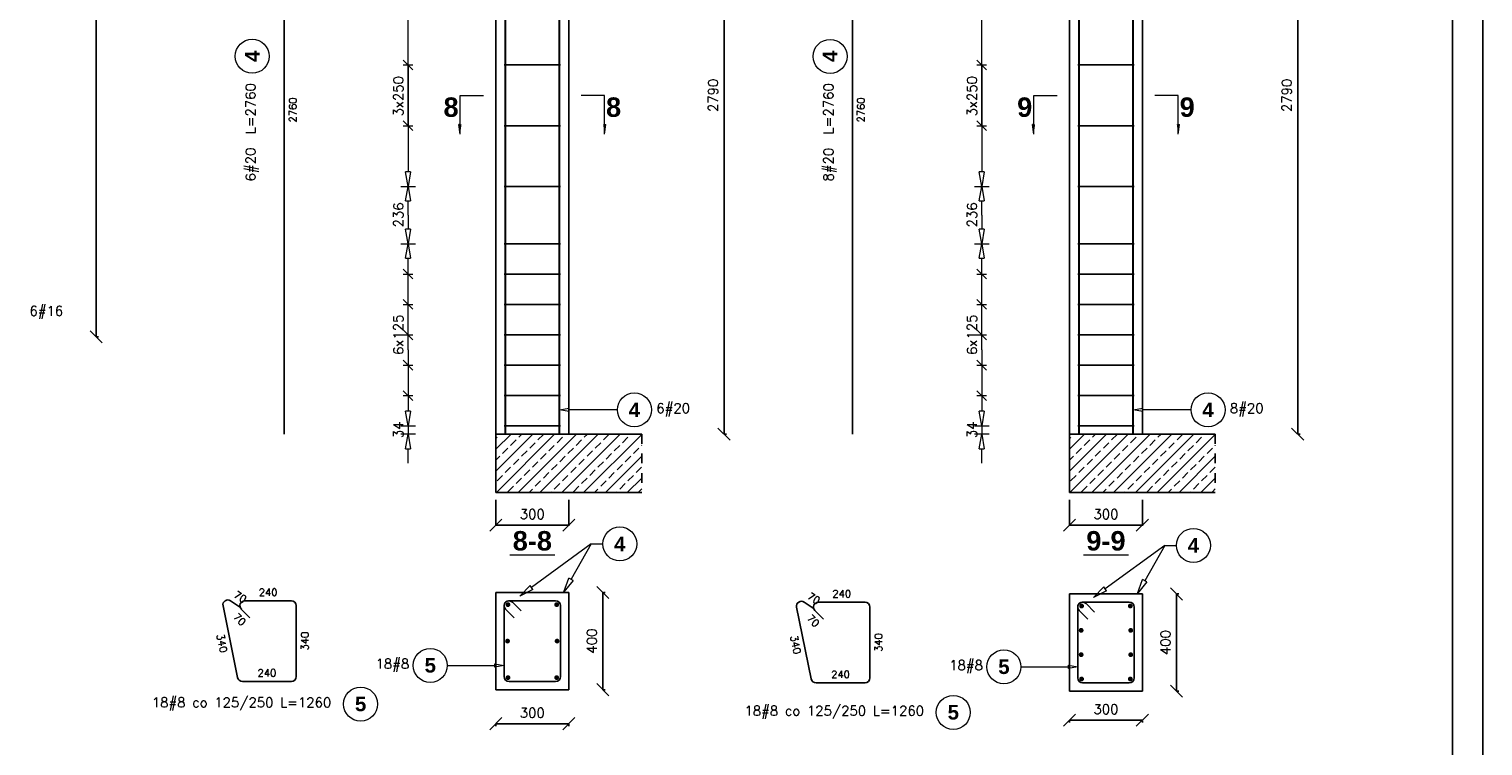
# Model space of a CAD drawing. Header units: millimetres. Extents: x -62590 to 46238, y 147773 to 522018.
# Tile 60 of 93: x 16280 to 22263, y 259871 to 262822. Entities that reach past the tile are written whole.
import ezdxf

# ---------------------------------------------------------------- set-up
doc = ezdxf.new("R2010")
doc.units = ezdxf.units.MM
doc.linetypes.add('DASHED', pattern=[2, 1, -1])
for name, color, linetype in [('!PB_Ramka', 7, 'Continuous'), ('AutoCAD_Structural_Detailing_deskowanie', 2, 'Continuous'), ('AutoCAD_Structural_Detailing_kształt pręta', 7, 'Continuous'), ('AutoCAD_Structural_Detailing_opis kształtu pręta', 7, 'Continuous'), ('AutoCAD_Structural_Detailing_opis rozkładu', 7, 'Continuous'), ('AutoCAD_Structural_Detailing_pręt wyrzucony', 7, 'Continuous'), ('AutoCAD_Structural_Detailing_pręty punktowe', 7, 'Continuous'), ('AutoCAD_Structural_Detailing_rozkład pręta', 7, 'Continuous'), ('AutoCAD_Structural_Detailing_symbole graficzne', 7, 'Continuous'), ('e-cad_cienkie', 1, 'Continuous')]:
    doc.layers.add(name, color=color, linetype=linetype)
doc.styles.add('style1', font='simplex.shx')
doc.styles.add('style3', font='arialbd.ttf')
doc.styles.add('style5', font='arialbd.ttf')
doc.dimstyles.new('RBCT DIM 20', dxfattribs={"dimtxt": 40, "dimasz": 50, "dimexe": 2.5, "dimexo": 150, "dimgap": 25, "dimtad": 1, "dimdec": 0, "dimzin": 1, "dimtxsty": 'style1', "dimblk": 'OBLIQUE', "dimcen": 50, "dimclrd": 8, "dimclre": 8, "dimclrt": 2, "dimadec": 0, "dimazin": 0, "dimtfac": 1, "dimtdec": 0, "dimtmove": 0, "dimatfit": 3, "dimfxl": 1, "dimarcsym": 0})

# ---------------------------------------------------------------- blocks, each defined once
blk = doc.blocks.new('_Oblique')
at = {"color": 0, "linetype": 'ByBlock', "lineweight": -2}
blk.add_line((-0.5, -0.5), (0.5, 0.5), dxfattribs=at)
blk = doc.blocks.new('*D51')
at = {"layer": 'AutoCAD_Structural_Detailing_deskowanie', "color": 8, "lineweight": -2}
for p, q in [((16555.6, 261555.3), (16555.6, 264345.3)), ((16565.6, 264345.3), (16558.1, 264345.3)), ((16565.6, 261555.3), (16558.1, 261555.3))]:
    blk.add_line(p, q, dxfattribs=at)
at = {"layer": 'Defpoints', "color": 0, "ltscale": 40}
for p in [(16415.6, 264345.3), (16555.6, 264345.3), (16415.6, 261555.3)]:
    blk.add_point(p, dxfattribs=at)
at = {"layer": 'AutoCAD_Structural_Detailing_deskowanie', "color": 8, "lineweight": -2, "ltscale": 40, "xscale": 50, "yscale": 50, "zscale": 50}
for p, rotation in [((16555.6, 264345.3), 90), ((16555.6, 261555.3), 270)]:
    blk.add_blockref('_Oblique', p, dxfattribs=dict(at, rotation=rotation))
at = {"layer": 'AutoCAD_Structural_Detailing_deskowanie', "color": 2, "ltscale": 40, "insert": (16510.6, 262950.3), "char_height": 40, "attachment_point": 5, "rotation": 90, "style": 'style1'}
blk.add_mtext('2790', dxfattribs=at)
blk = doc.blocks.new('*D57')
at = {"layer": 'AutoCAD_Structural_Detailing_deskowanie', "color": 8, "lineweight": -2}
for p, q in [((19139.9, 261154.4), (19139.9, 263944.4)), ((19149.9, 263944.4), (19142.4, 263944.4)), ((19149.9, 261154.4), (19142.4, 261154.4))]:
    blk.add_line(p, q, dxfattribs=at)
at = {"layer": 'Defpoints', "color": 0, "ltscale": 40}
for p in [(18999.9, 263944.4), (19139.9, 263944.4), (18999.9, 261154.4)]:
    blk.add_point(p, dxfattribs=at)
at = {"layer": 'AutoCAD_Structural_Detailing_deskowanie', "color": 8, "lineweight": -2, "ltscale": 40, "xscale": 50, "yscale": 50, "zscale": 50}
for p, rotation in [((19139.9, 263944.4), 90), ((19139.9, 261154.4), 270)]:
    blk.add_blockref('_Oblique', p, dxfattribs=dict(at, rotation=rotation))
at = {"layer": 'AutoCAD_Structural_Detailing_deskowanie', "color": 2, "ltscale": 40, "insert": (19094.9, 262549.4), "char_height": 40, "attachment_point": 5, "rotation": 90, "style": 'style1'}
blk.add_mtext('2790', dxfattribs=at)
blk = doc.blocks.new('*D58')
at = {"layer": 'AutoCAD_Structural_Detailing_deskowanie', "color": 8, "lineweight": -2}
for p, q in [((18640.8, 260102.2), (18640.8, 260502.2)), ((18650.8, 260502.2), (18643.3, 260502.2)), ((18650.8, 260102.2), (18643.3, 260102.2))]:
    blk.add_line(p, q, dxfattribs=at)
at = {"layer": 'Defpoints', "color": 0, "ltscale": 40}
for p in [(18500.8, 260502.2), (18640.8, 260502.2), (18500.8, 260102.2)]:
    blk.add_point(p, dxfattribs=at)
at = {"layer": 'AutoCAD_Structural_Detailing_deskowanie', "color": 8, "lineweight": -2, "ltscale": 40, "xscale": 50, "yscale": 50, "zscale": 50}
for p, rotation in [((18640.8, 260502.2), 90), ((18640.8, 260102.2), 270)]:
    blk.add_blockref('_Oblique', p, dxfattribs=dict(at, rotation=rotation))
at = {"layer": 'AutoCAD_Structural_Detailing_deskowanie', "color": 2, "ltscale": 40, "insert": (18595.8, 260302.2), "char_height": 40, "attachment_point": 5, "rotation": 90, "style": 'style1'}
blk.add_mtext('400', dxfattribs=at)
blk = doc.blocks.new('*D59')
at = {"layer": 'AutoCAD_Structural_Detailing_deskowanie', "color": 8, "lineweight": -2}
for p, q in [((18200.8, 259962.2), (18500.8, 259962.2)), ((18200.8, 259952.2), (18200.8, 259959.7)), ((18500.8, 259952.2), (18500.8, 259959.7))]:
    blk.add_line(p, q, dxfattribs=at)
at = {"layer": 'Defpoints', "color": 0, "ltscale": 40}
for p in [(18200.8, 260102.2), (18500.8, 260102.2), (18500.8, 259962.2)]:
    blk.add_point(p, dxfattribs=at)
at = {"layer": 'AutoCAD_Structural_Detailing_deskowanie', "color": 8, "lineweight": -2, "ltscale": 40, "xscale": 50, "yscale": 50, "zscale": 50, "rotation": 180}
blk.add_blockref('_Oblique', (18200.8, 259962.2), dxfattribs=at)
at = {"layer": 'AutoCAD_Structural_Detailing_deskowanie', "color": 8, "lineweight": -2, "ltscale": 40, "xscale": 50, "yscale": 50, "zscale": 50}
blk.add_blockref('_Oblique', (18500.8, 259962.2), dxfattribs=at)
at = {"layer": 'AutoCAD_Structural_Detailing_deskowanie', "color": 2, "ltscale": 40, "insert": (18350.8, 260007.2), "char_height": 40, "attachment_point": 5, "style": 'style1'}
blk.add_mtext('300', dxfattribs=at)
blk = doc.blocks.new('*D60')
at = {"layer": 'AutoCAD_Structural_Detailing_deskowanie', "color": 8, "lineweight": -2}
for p, q in [((21500.6, 261154.4), (21500.6, 263944.4)), ((21510.6, 263944.4), (21503.1, 263944.4)), ((21510.6, 261154.4), (21503.1, 261154.4))]:
    blk.add_line(p, q, dxfattribs=at)
at = {"layer": 'Defpoints', "color": 0, "ltscale": 40}
for p in [(21360.6, 263944.4), (21500.6, 263944.4), (21360.6, 261154.4)]:
    blk.add_point(p, dxfattribs=at)
at = {"layer": 'AutoCAD_Structural_Detailing_deskowanie', "color": 8, "lineweight": -2, "ltscale": 40, "xscale": 50, "yscale": 50, "zscale": 50}
for p, rotation in [((21500.6, 263944.4), 90), ((21500.6, 261154.4), 270)]:
    blk.add_blockref('_Oblique', p, dxfattribs=dict(at, rotation=rotation))
at = {"layer": 'AutoCAD_Structural_Detailing_deskowanie', "color": 2, "ltscale": 40, "insert": (21455.6, 262549.4), "char_height": 40, "attachment_point": 5, "rotation": 90, "style": 'style1'}
blk.add_mtext('2790', dxfattribs=at)
blk = doc.blocks.new('*D61')
at = {"layer": 'AutoCAD_Structural_Detailing_deskowanie', "color": 8, "lineweight": -2}
for p, q in [((21001.6, 260096.4), (21001.6, 260496.4)), ((21011.6, 260496.4), (21004.1, 260496.4)), ((21011.6, 260096.4), (21004.1, 260096.4))]:
    blk.add_line(p, q, dxfattribs=at)
at = {"layer": 'Defpoints', "color": 0, "ltscale": 40}
for p in [(20861.6, 260496.4), (21001.6, 260496.4), (20861.6, 260096.4)]:
    blk.add_point(p, dxfattribs=at)
at = {"layer": 'AutoCAD_Structural_Detailing_deskowanie', "color": 8, "lineweight": -2, "ltscale": 40, "xscale": 50, "yscale": 50, "zscale": 50}
for p, rotation in [((21001.6, 260496.4), 90), ((21001.6, 260096.4), 270)]:
    blk.add_blockref('_Oblique', p, dxfattribs=dict(at, rotation=rotation))
at = {"layer": 'AutoCAD_Structural_Detailing_deskowanie', "color": 2, "ltscale": 40, "insert": (20956.6, 260296.4), "char_height": 40, "attachment_point": 5, "rotation": 90, "style": 'style1'}
blk.add_mtext('400', dxfattribs=at)
blk = doc.blocks.new('*D62')
at = {"layer": 'AutoCAD_Structural_Detailing_deskowanie', "color": 8, "lineweight": -2}
for p, q in [((20561.6, 259976.6), (20861.6, 259976.6)), ((20561.6, 259966.6), (20561.6, 259974.1)), ((20861.6, 259966.6), (20861.6, 259974.1))]:
    blk.add_line(p, q, dxfattribs=at)
at = {"layer": 'Defpoints', "color": 0, "ltscale": 40}
for p in [(20561.6, 260116.6), (20861.6, 260116.6), (20861.6, 259976.6)]:
    blk.add_point(p, dxfattribs=at)
at = {"layer": 'AutoCAD_Structural_Detailing_deskowanie', "color": 8, "lineweight": -2, "ltscale": 40, "xscale": 50, "yscale": 50, "zscale": 50, "rotation": 180}
blk.add_blockref('_Oblique', (20561.6, 259976.6), dxfattribs=at)
at = {"layer": 'AutoCAD_Structural_Detailing_deskowanie', "color": 8, "lineweight": -2, "ltscale": 40, "xscale": 50, "yscale": 50, "zscale": 50}
blk.add_blockref('_Oblique', (20861.6, 259976.6), dxfattribs=at)
at = {"layer": 'AutoCAD_Structural_Detailing_deskowanie', "color": 2, "ltscale": 40, "insert": (20711.6, 260021.6), "char_height": 40, "attachment_point": 5, "style": 'style1'}
blk.add_mtext('300', dxfattribs=at)
blk = doc.blocks.new('*D162')
at = {"layer": 'AutoCAD_Structural_Detailing_deskowanie', "color": 8, "lineweight": -2}
for p, q in [((18200.8, 260884.4), (18200.8, 260777.5)), ((18500.8, 260884.4), (18500.8, 260777.5)), ((18200.8, 260780), (18500.8, 260780))]:
    blk.add_line(p, q, dxfattribs=at)
at = {"layer": 'Defpoints', "color": 0, "ltscale": 40}
for p in [(18200.8, 261034.4), (18500.8, 261034.4), (18500.8, 260780)]:
    blk.add_point(p, dxfattribs=at)
at = {"layer": 'AutoCAD_Structural_Detailing_deskowanie', "color": 8, "lineweight": -2, "ltscale": 40, "xscale": 50, "yscale": 50, "zscale": 50, "rotation": 180}
blk.add_blockref('_Oblique', (18200.8, 260780), dxfattribs=at)
at = {"layer": 'AutoCAD_Structural_Detailing_deskowanie', "color": 8, "lineweight": -2, "ltscale": 40, "xscale": 50, "yscale": 50, "zscale": 50}
blk.add_blockref('_Oblique', (18500.8, 260780), dxfattribs=at)
at = {"layer": 'AutoCAD_Structural_Detailing_deskowanie', "color": 2, "ltscale": 40, "insert": (18350.8, 260825), "char_height": 40, "attachment_point": 5, "style": 'style1'}
blk.add_mtext('300', dxfattribs=at)
blk = doc.blocks.new('*D163')
at = {"layer": 'AutoCAD_Structural_Detailing_deskowanie', "color": 8, "lineweight": -2}
for p, q in [((20561.6, 260884.4), (20561.6, 260777.5)), ((20861.6, 260884.4), (20861.6, 260777.5)), ((20561.6, 260780), (20861.6, 260780))]:
    blk.add_line(p, q, dxfattribs=at)
at = {"layer": 'Defpoints', "color": 0, "ltscale": 40}
for p in [(20561.6, 261034.4), (20861.6, 261034.4), (20861.6, 260780)]:
    blk.add_point(p, dxfattribs=at)
at = {"layer": 'AutoCAD_Structural_Detailing_deskowanie', "color": 8, "lineweight": -2, "ltscale": 40, "xscale": 50, "yscale": 50, "zscale": 50, "rotation": 180}
blk.add_blockref('_Oblique', (20561.6, 260780), dxfattribs=at)
at = {"layer": 'AutoCAD_Structural_Detailing_deskowanie', "color": 8, "lineweight": -2, "ltscale": 40, "xscale": 50, "yscale": 50, "zscale": 50}
blk.add_blockref('_Oblique', (20861.6, 260780), dxfattribs=at)
at = {"layer": 'AutoCAD_Structural_Detailing_deskowanie', "color": 2, "ltscale": 40, "insert": (20711.6, 260825), "char_height": 40, "attachment_point": 5, "style": 'style1'}
blk.add_mtext('300', dxfattribs=at)
blk = doc.blocks.new('*U28')
at = {"color": 8}
blk.add_lwpolyline([(0, 0), (0, 297), (25, 297), (25, 594), (841, 594), (841, 0)], close=True, dxfattribs=at)
at = {"color": 3}
blk.add_lwpolyline([(30, 5), (836, 5), (836, 589), (30, 589)], close=True, dxfattribs=at)

msp = doc.modelspace()

# ---------------------------------------------------------------- hatches: boundary and pattern name
at = {"layer": 'AutoCAD_Structural_Detailing_pręty punktowe'}
h = msp.add_hatch(color=1, dxfattribs=at)
edge = h.paths.add_edge_path(flags=0)
edge.add_arc((18250.6, 260452.4), 10, 0, 360, ccw=False)
h = msp.add_hatch(color=1, dxfattribs=at)
edge = h.paths.add_edge_path(flags=0)
edge.add_arc((18451, 260452.4), 10, 0, 360, ccw=False)
h = msp.add_hatch(color=1, dxfattribs=at)
edge = h.paths.add_edge_path(flags=0)
edge.add_arc((20611.3, 260446.6), 10, 0, 360, ccw=False)
h = msp.add_hatch(color=1, dxfattribs=at)
edge = h.paths.add_edge_path(flags=0)
edge.add_arc((20811.8, 260446.6), 10, 0, 360, ccw=False)
h = msp.add_hatch(color=1, dxfattribs=at)
edge = h.paths.add_edge_path(flags=0)
edge.add_arc((20609.6, 260346.5), 10, 0, 360, ccw=False)
h = msp.add_hatch(color=1, dxfattribs=at)
edge = h.paths.add_edge_path(flags=0)
edge.add_arc((20813.6, 260346.5), 10, 0, 360, ccw=False)
h = msp.add_hatch(color=1, dxfattribs=at)
edge = h.paths.add_edge_path(flags=0)
edge.add_arc((18248.8, 260302.2), 10, 0, 360, ccw=False)
h = msp.add_hatch(color=1, dxfattribs=at)
edge = h.paths.add_edge_path(flags=0)
edge.add_arc((18452.8, 260302.2), 10, 0, 360, ccw=False)
h = msp.add_hatch(color=1, dxfattribs=at)
edge = h.paths.add_edge_path(flags=0)
edge.add_arc((20609.6, 260246.3), 10, 0, 360, ccw=False)
h = msp.add_hatch(color=1, dxfattribs=at)
edge = h.paths.add_edge_path(flags=0)
edge.add_arc((20813.6, 260246.3), 10, 0, 360, ccw=False)
h = msp.add_hatch(color=1, dxfattribs=at)
edge = h.paths.add_edge_path(flags=0)
edge.add_arc((18250.6, 260151.9), 10, 0, 360, ccw=False)
h = msp.add_hatch(color=1, dxfattribs=at)
edge = h.paths.add_edge_path(flags=0)
edge.add_arc((18451, 260151.9), 10, 0, 360, ccw=False)
h = msp.add_hatch(color=1, dxfattribs=at)
edge = h.paths.add_edge_path(flags=0)
edge.add_arc((20611.3, 260146.2), 10, 0, 360, ccw=False)
h = msp.add_hatch(color=1, dxfattribs=at)
edge = h.paths.add_edge_path(flags=0)
edge.add_arc((20811.8, 260146.2), 10, 0, 360, ccw=False)
at = {"layer": 'AutoCAD_Structural_Detailing_symbole graficzne', "linetype": 'Continuous', "lineweight": 0}
for points in [[(18053.7, 262389.4), (18053.7, 262429.4), (18059.4, 262429.4)], [(18647.9, 262389.4), (18647.9, 262429.4), (18642.2, 262429.4)], [(20414.4, 262389.4), (20414.4, 262429.4), (20420.1, 262429.4)], [(21008.7, 262389.4), (21008.7, 262429.4), (21003, 262429.4)]]:
    msp.add_hatch(color=7, dxfattribs=at).paths.add_polyline_path(points, flags=0)
at = {"layer": 'e-cad_cienkie', "linetype": 'ByBlock', "ltscale": 40}
h = msp.add_hatch(dxfattribs=at)
h.set_pattern_fill('ANSI33', color=8, scale=10)
h.set_pattern_definition([(45, (21337.34, 10536.42), (-44.90128, 44.90128), []), (45, (21382.24, 10536.42), (-44.90128, 44.90128), [31.75, -15.875])])
h.paths.add_polyline_path([(18800.8, 261154.4), (18200.8, 261154.4), (18200.8, 260914.4), (18800.8, 260914.4)])
h = msp.add_hatch(dxfattribs=at)
h.set_pattern_fill('ANSI33', color=8, scale=10)
h.set_pattern_definition([(45, (23698.124, 10536.42), (-44.90128, 44.90128), []), (45, (23743.025, 10536.42), (-44.90128, 44.90128), [31.75, -15.875])])
h.paths.add_polyline_path([(21161.6, 261154.4), (20561.6, 261154.4), (20561.6, 260914.4), (21161.6, 260914.4)])

# ---------------------------------------------------------------- linework, layer by layer
at = {"layer": 'AutoCAD_Structural_Detailing_deskowanie', "color": 2, "linetype": 'Continuous'}
for p, q in [((18200.8, 264244.4), (18200.8, 261154.4)), ((18500.8, 261154.4), (18500.8, 264244.4)), ((20561.6, 264244.4), (20561.6, 261154.4)), ((20861.6, 261154.4), (20861.6, 264244.4)), ((18200.8, 261154.4), (18500.8, 261154.4)), ((20561.6, 261154.4), (20861.6, 261154.4)), ((18500.8, 260502.2), (18200.8, 260502.2)), ((18200.8, 260502.2), (18200.8, 260102.2)), ((18500.8, 260502.2), (18200.8, 260502.2)), ((18200.8, 260502.2), (18200.8, 260102.2)), ((18500.8, 260102.2), (18500.8, 260502.2)), ((18500.8, 260102.2), (18500.8, 260502.2)), ((20861.6, 260496.4), (20561.6, 260496.4)), ((20561.6, 260496.4), (20561.6, 260096.4)), ((20861.6, 260496.4), (20561.6, 260496.4)), ((20561.6, 260496.4), (20561.6, 260096.4)), ((20861.6, 260096.4), (20861.6, 260496.4)), ((18200.8, 260102.2), (18500.8, 260102.2)), ((18200.8, 260102.2), (18500.8, 260102.2)), ((20561.6, 260096.4), (20861.6, 260096.4))]:
    msp.add_line(p, q, dxfattribs=at)
at = {"layer": 'AutoCAD_Structural_Detailing_deskowanie', "color": 0, "lineweight": 0}
for p, q in [((18258.5, 260657.5), (18443.1, 260657.5)), ((20618.8, 260657.5), (20804.3, 260657.5))]:
    msp.add_line(p, q, dxfattribs=at)
at = {"layer": 'AutoCAD_Structural_Detailing_deskowanie', "color": 0, "linetype": 'Continuous'}
for p, q in [((20861.6, 260096.4), (20861.6, 260496.4)), ((20561.6, 260096.4), (20861.6, 260096.4))]:
    msp.add_line(p, q, dxfattribs=at)
at = {"layer": 'AutoCAD_Structural_Detailing_kształt pręta', "color": 3}
for p, q in [((18238.8, 261154.4), (18238.8, 263914.4)), ((18240.6, 261154.4), (18240.6, 263914.4)), ((18461, 261154.4), (18461, 263914.4)), ((18462.8, 261154.4), (18462.8, 263914.4)), ((20599.6, 261154.4), (20599.6, 263914.4)), ((20599.6, 261154.4), (20599.6, 263914.4)), ((20601.3, 261154.4), (20601.3, 263914.4)), ((20821.8, 261154.4), (20821.8, 263914.4)), ((20823.6, 261154.4), (20823.6, 263914.4)), ((20823.6, 261154.4), (20823.6, 263914.4)), ((18238.8, 261154.4), (18258.8, 261154.4)), ((18240.6, 261154.4), (18260.6, 261154.4)), ((18441, 261154.4), (18461, 261154.4)), ((18442.8, 261154.4), (18462.8, 261154.4)), ((18254.8, 260468.2), (18446.8, 260468.2)), ((18268.9, 260462.3), (18304.3, 260427)), ((20615.6, 260462.4), (20807.6, 260462.4)), ((20629.7, 260456.5), (20665.1, 260421.2)), ((18234.8, 260156.2), (18234.8, 260448.2)), ((18276, 260398.7), (18240.7, 260434)), ((18466.8, 260448.2), (18466.8, 260156.2)), ((20595.6, 260150.4), (20595.6, 260442.4)), ((20636.8, 260392.9), (20601.4, 260428.3)), ((20827.6, 260442.4), (20827.6, 260150.4)), ((18446.8, 260136.2), (18254.8, 260136.2)), ((20807.6, 260130.4), (20615.6, 260130.4))]:
    msp.add_line(p, q, dxfattribs=at)
for centre, start, end in [((18254.8, 260448.2), 90, 225), ((18254.8, 260448.2), 45, 180), ((18446.8, 260448.2), 0, 90), ((20615.6, 260442.4), 90, 225), ((20615.6, 260442.4), 45, 180), ((20807.6, 260442.4), 0, 90), ((18254.8, 260156.2), 180, 270), ((18446.8, 260156.2), 270, 0), ((20615.6, 260150.4), 180, 270), ((20807.6, 260150.4), 270, 0)]:
    msp.add_arc(centre, 20, start, end, dxfattribs=at)
at = {"layer": 'AutoCAD_Structural_Detailing_opis kształtu pręta', "color": 8, "lineweight": 0}
for p, q in [((18462.8, 261254.4), (18502.8, 261261)), ((18502.8, 261247.7), (18462.8, 261254.4)), ((18502.8, 261247.7), (18502.8, 261261)), ((18700.8, 261254.4), (18502.8, 261254.4)), ((20823.6, 261254.4), (20863.6, 261261)), ((20863.6, 261247.7), (20823.6, 261254.4)), ((20863.6, 261247.7), (20863.6, 261261)), ((21061.6, 261254.4), (20863.6, 261254.4)), ((18000.8, 260202.2), (18194.8, 260202.2)), ((18194.8, 260208.9), (18234.8, 260202.2)), ((18194.8, 260208.9), (18194.8, 260195.5)), ((18234.8, 260202.2), (18194.8, 260195.5)), ((20361.6, 260196.4), (20555.6, 260196.4)), ((20555.6, 260203.1), (20595.6, 260196.4)), ((20555.6, 260203.1), (20555.6, 260189.7)), ((20595.6, 260196.4), (20555.6, 260189.7))]:
    msp.add_line(p, q, dxfattribs=at)
for centre in [(18770.8, 261254.4), (21131.6, 261254.4), (17930.8, 260202.2), (20291.6, 260196.4)]:
    msp.add_circle(centre, 70, dxfattribs=at)
at = {"layer": 'AutoCAD_Structural_Detailing_opis rozkładu', "color": 8, "lineweight": 0}
for p, q in [((17839.5, 262674.4), (17839.5, 262864.4)), ((20200.3, 262674.4), (20200.3, 262864.4)), ((17859.5, 262654.4), (17819.5, 262694.4)), ((17819.5, 262674.4), (17859.5, 262674.4)), ((17839.5, 262424.4), (17839.5, 262674.4)), ((17839.5, 262674.4), (17839.5, 262424.4)), ((20220.3, 262654.4), (20180.3, 262694.4)), ((20180.3, 262674.4), (20220.3, 262674.4)), ((20200.3, 262424.4), (20200.3, 262674.4)), ((20200.3, 262674.4), (20200.3, 262424.4)), ((17819.5, 262444.4), (17859.5, 262404.4)), ((20180.3, 262444.4), (20220.3, 262404.4)), ((17819.5, 262424.4), (17859.5, 262424.4)), ((17839.5, 262424.4), (17839.5, 262234.4)), ((20180.3, 262424.4), (20220.3, 262424.4)), ((20200.3, 262424.4), (20200.3, 262234.4)), ((17839.5, 262174.4), (17829.5, 262234.4)), ((17849.5, 262234.4), (17829.5, 262234.4)), ((17849.5, 262234.4), (17839.5, 262174.4)), ((20200.3, 262174.4), (20190.3, 262234.4)), ((20210.3, 262234.4), (20190.3, 262234.4)), ((20210.3, 262234.4), (20200.3, 262174.4)), ((17809.5, 262174.4), (17869.5, 262174.4)), ((17809.5, 262174.4), (17869.5, 262174.4)), ((17829.5, 262114.4), (17839.5, 262174.4)), ((17839.5, 262174.4), (17849.5, 262114.4)), ((20170.3, 262174.4), (20230.3, 262174.4)), ((20170.3, 262174.4), (20230.3, 262174.4)), ((20190.3, 262114.4), (20200.3, 262174.4)), ((20200.3, 262174.4), (20210.3, 262114.4)), ((17829.5, 262114.4), (17849.5, 262114.4)), ((17839.5, 262056.4), (17839.5, 262114.4)), ((20190.3, 262114.4), (20210.3, 262114.4)), ((20200.3, 262056.4), (20200.3, 262114.4)), ((17839.5, 262056.4), (17839.5, 261998.4)), ((20200.3, 262056.4), (20200.3, 261998.4)), ((17839.5, 261938.4), (17829.5, 261998.4)), ((17849.5, 261998.4), (17829.5, 261998.4)), ((17849.5, 261998.4), (17839.5, 261938.4)), ((20200.3, 261938.4), (20190.3, 261998.4)), ((20210.3, 261998.4), (20190.3, 261998.4)), ((20210.3, 261998.4), (20200.3, 261938.4)), ((17809.5, 261938.4), (17869.5, 261938.4)), ((17809.5, 261938.4), (17869.5, 261938.4)), ((17829.5, 261878.4), (17839.5, 261938.4)), ((17839.5, 261938.4), (17849.5, 261878.4)), ((20170.3, 261938.4), (20230.3, 261938.4)), ((20170.3, 261938.4), (20230.3, 261938.4)), ((20190.3, 261878.4), (20200.3, 261938.4)), ((20200.3, 261938.4), (20210.3, 261878.4)), ((17859.5, 261793.4), (17819.5, 261833.4)), ((17829.5, 261878.4), (17849.5, 261878.4)), ((17839.5, 261813.4), (17839.5, 261878.4)), ((20220.3, 261793.4), (20180.3, 261833.4)), ((20190.3, 261878.4), (20210.3, 261878.4)), ((20200.3, 261813.4), (20200.3, 261878.4)), ((17819.5, 261813.4), (17859.5, 261813.4)), ((17839.5, 261688.4), (17839.5, 261813.4)), ((20180.3, 261813.4), (20220.3, 261813.4)), ((20200.3, 261688.4), (20200.3, 261813.4)), ((17859.5, 261668.4), (17819.5, 261708.4)), ((17819.5, 261688.4), (17859.5, 261688.4)), ((17839.5, 261563.4), (17839.5, 261688.4)), ((20220.3, 261668.4), (20180.3, 261708.4)), ((20180.3, 261688.4), (20220.3, 261688.4)), ((20200.3, 261563.4), (20200.3, 261688.4)), ((17859.5, 261543.4), (17819.5, 261583.4)), ((17819.5, 261563.4), (17859.5, 261563.4)), ((17839.5, 261500.9), (17839.5, 261563.4)), ((20220.3, 261543.4), (20180.3, 261583.4)), ((20180.3, 261563.4), (20220.3, 261563.4)), ((20200.3, 261500.9), (20200.3, 261563.4)), ((17839.5, 261500.9), (17839.5, 261438.4)), ((20200.3, 261500.9), (20200.3, 261438.4)), ((17819.5, 261458.4), (17859.5, 261418.4)), ((17819.5, 261438.4), (17859.5, 261438.4)), ((17839.5, 261438.4), (17839.5, 261313.4)), ((20180.3, 261458.4), (20220.3, 261418.4)), ((20180.3, 261438.4), (20220.3, 261438.4)), ((20200.3, 261438.4), (20200.3, 261313.4)), ((17819.5, 261333.4), (17859.5, 261293.4)), ((17819.5, 261313.4), (17859.5, 261313.4)), ((17839.5, 261313.4), (17839.5, 261248.4)), ((20180.3, 261333.4), (20220.3, 261293.4)), ((20180.3, 261313.4), (20220.3, 261313.4)), ((20200.3, 261313.4), (20200.3, 261248.4)), ((17839.5, 261188.4), (17829.5, 261248.4)), ((17849.5, 261248.4), (17829.5, 261248.4)), ((17849.5, 261248.4), (17839.5, 261188.4)), ((20200.3, 261188.4), (20190.3, 261248.4)), ((20210.3, 261248.4), (20190.3, 261248.4)), ((20210.3, 261248.4), (20200.3, 261188.4)), ((17809.5, 261188.4), (17869.5, 261188.4)), ((17839.5, 261188.4), (17839.5, 261154.4)), ((20170.3, 261188.4), (20230.3, 261188.4)), ((20200.3, 261188.4), (20200.3, 261154.4)), ((17869.5, 261154.4), (17809.5, 261154.4)), ((17829.5, 261094.4), (17839.5, 261154.4)), ((17839.5, 261154.4), (17849.5, 261094.4)), ((20230.3, 261154.4), (20170.3, 261154.4)), ((20190.3, 261094.4), (20200.3, 261154.4)), ((20200.3, 261154.4), (20210.3, 261094.4)), ((17829.5, 261094.4), (17849.5, 261094.4)), ((17839.5, 261034.4), (17839.5, 261094.4)), ((20190.3, 261094.4), (20210.3, 261094.4)), ((20200.3, 261034.4), (20200.3, 261094.4)), ((18592.8, 260702.2), (18347.5, 260523.2)), ((18592.8, 260702.2), (18510.3, 260556.8)), ((18592.8, 260702.2), (18640.8, 260702.2)), ((20953.6, 260696.4), (20708.3, 260517.4)), ((20953.6, 260696.4), (20871.1, 260551)), ((20953.6, 260696.4), (21001.6, 260696.4)), ((18299, 260487.8), (18341.6, 260531.3)), ((18353.4, 260515.1), (18341.6, 260531.3)), ((18480.7, 260504.6), (18501.6, 260561.7)), ((18519, 260551.9), (18480.7, 260504.6)), ((18519, 260551.9), (18501.6, 260561.7)), ((20659.8, 260482), (20702.4, 260525.5)), ((20714.2, 260509.3), (20702.4, 260525.5)), ((20841.4, 260498.8), (20862.4, 260555.9)), ((20879.8, 260546.1), (20841.4, 260498.8)), ((20879.8, 260546.1), (20862.4, 260555.9)), ((18353.4, 260515.1), (18299, 260487.8)), ((20714.2, 260509.3), (20659.8, 260482))]:
    msp.add_line(p, q, dxfattribs=at)
for centre in [(18710.8, 260702.2), (21071.6, 260696.4)]:
    msp.add_circle(centre, 70, dxfattribs=at)
at = {"layer": 'AutoCAD_Structural_Detailing_pręt wyrzucony', "color": 3}
for p, q in [((17329.8, 261154.4, 93.7), (17329.8, 263824.4, 93.7)), ((19668.2, 261154.4, -75.6), (19668.2, 263824.4, -75.6)), ((17108.6, 260468.7), (17150.3, 260441.1)), ((17167.4, 260468.2), (17359.4, 260468.2)), ((19469.4, 260462.9), (19511.1, 260435.3)), ((19528.2, 260462.4), (19720.2, 260462.4)), ((17137.9, 260152.2), (17078, 260448)), ((17188.6, 260398.7), (17153.2, 260434)), ((17379.4, 260448.2), (17379.4, 260156.2)), ((19498.7, 260146.4), (19438.7, 260442.3)), ((19549.4, 260392.9), (19514, 260428.3)), ((19740.2, 260442.4), (19740.2, 260150.4)), ((17359.4, 260136.2), (17157.5, 260136.2)), ((19720.2, 260130.4), (19518.3, 260130.4))]:
    msp.add_line(p, q, dxfattribs=at)
at = {"layer": 'AutoCAD_Structural_Detailing_pręt wyrzucony', "color": 8, "lineweight": 0}
for centre in [(17198, 262710.3), (19576.3, 262709.9, -119.2), (17644.1, 260043), (20083.4, 260008.8)]:
    msp.add_circle(centre, 70, dxfattribs=at)
at = {"layer": 'AutoCAD_Structural_Detailing_pręt wyrzucony', "color": 3}
for centre, start, end in [((17097.6, 260452), 56.45916, 191.45916), ((17167.4, 260448.2), 90, 225), ((17359.4, 260448.2), 0, 90), ((19458.3, 260446.2), 56.45916, 191.45916), ((19528.2, 260442.4), 90, 225), ((19720.2, 260442.4), 0, 90), ((17157.5, 260156.2), 191.45916, 270), ((17359.4, 260156.2), 270, 0), ((19518.3, 260150.4), 191.45916, 270), ((19720.2, 260150.4), 270, 0)]:
    msp.add_arc(centre, 20, start, end, dxfattribs=at)
at = {"layer": 'AutoCAD_Structural_Detailing_rozkład pręta', "color": 3, "linetype": 'ByBlock', "lineweight": 25}
for p, q in [((18254.8, 262674.4), (18234.8, 262674.4)), ((18254.8, 262674.4), (18234.8, 262674.4)), ((18268.9, 262674.4), (18234.8, 262674.4)), ((18276, 262674.4), (18240.7, 262674.4)), ((18254.8, 262674.4), (18446.8, 262674.4)), ((18446.8, 262674.4), (18254.8, 262674.4)), ((18268.9, 262674.4), (18304.3, 262674.4)), ((18466.8, 262674.4), (18446.8, 262674.4)), ((18466.8, 262674.4), (18446.8, 262674.4)), ((20615.6, 262674.4), (20595.6, 262674.4)), ((20615.6, 262674.4), (20595.6, 262674.4)), ((20629.7, 262674.4), (20595.6, 262674.4)), ((20636.8, 262674.4), (20601.4, 262674.4)), ((20615.6, 262674.4), (20807.6, 262674.4)), ((20807.6, 262674.4), (20615.6, 262674.4)), ((20629.7, 262674.4), (20665.1, 262674.4)), ((20827.6, 262674.4), (20807.6, 262674.4)), ((20827.6, 262674.4), (20807.6, 262674.4)), ((18254.8, 262424.4), (18234.8, 262424.4)), ((18254.8, 262424.4), (18234.8, 262424.4)), ((18268.9, 262424.4), (18234.8, 262424.4)), ((18276, 262424.4), (18240.7, 262424.4)), ((18254.8, 262424.4), (18446.8, 262424.4)), ((18446.8, 262424.4), (18254.8, 262424.4)), ((18268.9, 262424.4), (18304.3, 262424.4)), ((18466.8, 262424.4), (18446.8, 262424.4)), ((18466.8, 262424.4), (18446.8, 262424.4)), ((20615.6, 262424.4), (20595.6, 262424.4)), ((20615.6, 262424.4), (20595.6, 262424.4)), ((20629.7, 262424.4), (20595.6, 262424.4)), ((20636.8, 262424.4), (20601.4, 262424.4)), ((20615.6, 262424.4), (20807.6, 262424.4)), ((20807.6, 262424.4), (20615.6, 262424.4)), ((20629.7, 262424.4), (20665.1, 262424.4)), ((20827.6, 262424.4), (20807.6, 262424.4)), ((20827.6, 262424.4), (20807.6, 262424.4)), ((18254.8, 262174.4), (18234.8, 262174.4)), ((18254.8, 262174.4), (18234.8, 262174.4)), ((18268.9, 262174.4), (18234.8, 262174.4)), ((18276, 262174.4), (18240.7, 262174.4)), ((18254.8, 262174.4), (18446.8, 262174.4)), ((18446.8, 262174.4), (18254.8, 262174.4)), ((18268.9, 262174.4), (18304.3, 262174.4)), ((18466.8, 262174.4), (18446.8, 262174.4)), ((18466.8, 262174.4), (18446.8, 262174.4)), ((20615.6, 262174.4), (20595.6, 262174.4)), ((20615.6, 262174.4), (20595.6, 262174.4)), ((20629.7, 262174.4), (20595.6, 262174.4)), ((20636.8, 262174.4), (20601.4, 262174.4)), ((20615.6, 262174.4), (20807.6, 262174.4)), ((20807.6, 262174.4), (20615.6, 262174.4)), ((20629.7, 262174.4), (20665.1, 262174.4)), ((20827.6, 262174.4), (20807.6, 262174.4)), ((20827.6, 262174.4), (20807.6, 262174.4)), ((18254.8, 261938.4), (18234.8, 261938.4)), ((18254.8, 261938.4), (18234.8, 261938.4)), ((18268.9, 261938.4), (18234.8, 261938.4)), ((18276, 261938.4), (18240.7, 261938.4)), ((18254.8, 261938.4), (18446.8, 261938.4)), ((18446.8, 261938.4), (18254.8, 261938.4)), ((18268.9, 261938.4), (18304.3, 261938.4)), ((18466.8, 261938.4), (18446.8, 261938.4)), ((18466.8, 261938.4), (18446.8, 261938.4)), ((20615.6, 261938.4), (20595.6, 261938.4)), ((20615.6, 261938.4), (20595.6, 261938.4)), ((20629.7, 261938.4), (20595.6, 261938.4)), ((20636.8, 261938.4), (20601.4, 261938.4)), ((20615.6, 261938.4), (20807.6, 261938.4)), ((20807.6, 261938.4), (20615.6, 261938.4)), ((20629.7, 261938.4), (20665.1, 261938.4)), ((20827.6, 261938.4), (20807.6, 261938.4)), ((20827.6, 261938.4), (20807.6, 261938.4)), ((18254.8, 261813.4), (18234.8, 261813.4)), ((18254.8, 261813.4), (18234.8, 261813.4)), ((18268.9, 261813.4), (18234.8, 261813.4)), ((18276, 261813.4), (18240.7, 261813.4)), ((18254.8, 261813.4), (18446.8, 261813.4)), ((18446.8, 261813.4), (18254.8, 261813.4)), ((18268.9, 261813.4), (18304.3, 261813.4)), ((18466.8, 261813.4), (18446.8, 261813.4)), ((18466.8, 261813.4), (18446.8, 261813.4)), ((20615.6, 261813.4), (20595.6, 261813.4)), ((20615.6, 261813.4), (20595.6, 261813.4)), ((20629.7, 261813.4), (20595.6, 261813.4)), ((20636.8, 261813.4), (20601.4, 261813.4)), ((20615.6, 261813.4), (20807.6, 261813.4)), ((20807.6, 261813.4), (20615.6, 261813.4)), ((20629.7, 261813.4), (20665.1, 261813.4)), ((20827.6, 261813.4), (20807.6, 261813.4)), ((20827.6, 261813.4), (20807.6, 261813.4)), ((18254.8, 261688.4), (18234.8, 261688.4)), ((18254.8, 261688.4), (18234.8, 261688.4)), ((18268.9, 261688.4), (18234.8, 261688.4)), ((18276, 261688.4), (18240.7, 261688.4)), ((18254.8, 261688.4), (18446.8, 261688.4)), ((18446.8, 261688.4), (18254.8, 261688.4)), ((18268.9, 261688.4), (18304.3, 261688.4)), ((18466.8, 261688.4), (18446.8, 261688.4)), ((18466.8, 261688.4), (18446.8, 261688.4)), ((20615.6, 261688.4), (20595.6, 261688.4)), ((20615.6, 261688.4), (20595.6, 261688.4)), ((20629.7, 261688.4), (20595.6, 261688.4)), ((20636.8, 261688.4), (20601.4, 261688.4)), ((20615.6, 261688.4), (20807.6, 261688.4)), ((20807.6, 261688.4), (20615.6, 261688.4)), ((20629.7, 261688.4), (20665.1, 261688.4)), ((20827.6, 261688.4), (20807.6, 261688.4)), ((20827.6, 261688.4), (20807.6, 261688.4)), ((18254.8, 261563.4), (18234.8, 261563.4)), ((18254.8, 261563.4), (18234.8, 261563.4)), ((18268.9, 261563.4), (18234.8, 261563.4)), ((18276, 261563.4), (18240.7, 261563.4)), ((18254.8, 261563.4), (18446.8, 261563.4)), ((18446.8, 261563.4), (18254.8, 261563.4)), ((18268.9, 261563.4), (18304.3, 261563.4)), ((18466.8, 261563.4), (18446.8, 261563.4)), ((18466.8, 261563.4), (18446.8, 261563.4)), ((20615.6, 261563.4), (20595.6, 261563.4)), ((20615.6, 261563.4), (20595.6, 261563.4)), ((20629.7, 261563.4), (20595.6, 261563.4)), ((20636.8, 261563.4), (20601.4, 261563.4)), ((20615.6, 261563.4), (20807.6, 261563.4)), ((20807.6, 261563.4), (20615.6, 261563.4)), ((20629.7, 261563.4), (20665.1, 261563.4)), ((20827.6, 261563.4), (20807.6, 261563.4)), ((20827.6, 261563.4), (20807.6, 261563.4)), ((18254.8, 261438.4), (18234.8, 261438.4)), ((18254.8, 261438.4), (18234.8, 261438.4)), ((18268.9, 261438.4), (18234.8, 261438.4)), ((18276, 261438.4), (18240.7, 261438.4)), ((18254.8, 261438.4), (18446.8, 261438.4)), ((18446.8, 261438.4), (18254.8, 261438.4)), ((18268.9, 261438.4), (18304.3, 261438.4)), ((18466.8, 261438.4), (18446.8, 261438.4)), ((18466.8, 261438.4), (18446.8, 261438.4)), ((20615.6, 261438.4), (20595.6, 261438.4)), ((20615.6, 261438.4), (20595.6, 261438.4)), ((20629.7, 261438.4), (20595.6, 261438.4)), ((20636.8, 261438.4), (20601.4, 261438.4)), ((20615.6, 261438.4), (20807.6, 261438.4)), ((20807.6, 261438.4), (20615.6, 261438.4)), ((20629.7, 261438.4), (20665.1, 261438.4)), ((20827.6, 261438.4), (20807.6, 261438.4)), ((20827.6, 261438.4), (20807.6, 261438.4)), ((18254.8, 261313.4), (18234.8, 261313.4)), ((18254.8, 261313.4), (18234.8, 261313.4)), ((18268.9, 261313.4), (18234.8, 261313.4)), ((18276, 261313.4), (18240.7, 261313.4)), ((18254.8, 261313.4), (18446.8, 261313.4)), ((18446.8, 261313.4), (18254.8, 261313.4)), ((18268.9, 261313.4), (18304.3, 261313.4)), ((18466.8, 261313.4), (18446.8, 261313.4)), ((18466.8, 261313.4), (18446.8, 261313.4)), ((20615.6, 261313.4), (20595.6, 261313.4)), ((20615.6, 261313.4), (20595.6, 261313.4)), ((20629.7, 261313.4), (20595.6, 261313.4)), ((20636.8, 261313.4), (20601.4, 261313.4)), ((20615.6, 261313.4), (20807.6, 261313.4)), ((20807.6, 261313.4), (20615.6, 261313.4)), ((20629.7, 261313.4), (20665.1, 261313.4)), ((20827.6, 261313.4), (20807.6, 261313.4)), ((20827.6, 261313.4), (20807.6, 261313.4)), ((18254.8, 261188.4), (18234.8, 261188.4)), ((18254.8, 261188.4), (18234.8, 261188.4)), ((18268.9, 261188.4), (18234.8, 261188.4)), ((18276, 261188.4), (18240.7, 261188.4)), ((18254.8, 261188.4), (18446.8, 261188.4)), ((18446.8, 261188.4), (18254.8, 261188.4)), ((18268.9, 261188.4), (18304.3, 261188.4)), ((18466.8, 261188.4), (18446.8, 261188.4)), ((18466.8, 261188.4), (18446.8, 261188.4)), ((20615.6, 261188.4), (20595.6, 261188.4)), ((20615.6, 261188.4), (20595.6, 261188.4)), ((20629.7, 261188.4), (20595.6, 261188.4)), ((20636.8, 261188.4), (20601.4, 261188.4)), ((20615.6, 261188.4), (20807.6, 261188.4)), ((20807.6, 261188.4), (20615.6, 261188.4)), ((20629.7, 261188.4), (20665.1, 261188.4)), ((20827.6, 261188.4), (20807.6, 261188.4)), ((20827.6, 261188.4), (20807.6, 261188.4))]:
    msp.add_line(p, q, dxfattribs=at)
at = {"layer": 'AutoCAD_Structural_Detailing_symbole graficzne', "color": 7, "linetype": 'Continuous', "lineweight": 0}
for p, q in [((18053.7, 262549.4), (18149.7, 262549.4)), ((18053.7, 262389.4), (18053.7, 262549.4)), ((18647.9, 262549.4), (18551.9, 262549.4)), ((18647.9, 262389.4), (18647.9, 262549.4)), ((20414.4, 262549.4), (20510.4, 262549.4)), ((20414.4, 262389.4), (20414.4, 262549.4)), ((21008.7, 262549.4), (20912.7, 262549.4)), ((21008.7, 262389.4), (21008.7, 262549.4)), ((18053.7, 262429.4), (18048, 262429.4)), ((18053.7, 262389.4), (18048, 262429.4)), ((18647.9, 262429.4), (18653.7, 262429.4)), ((18647.9, 262389.4), (18653.7, 262429.4)), ((20414.4, 262429.4), (20408.7, 262429.4)), ((20414.4, 262389.4), (20408.7, 262429.4)), ((21008.7, 262429.4), (21014.4, 262429.4)), ((21008.7, 262389.4), (21014.4, 262429.4))]:
    msp.add_line(p, q, dxfattribs=at)
at = {"layer": 'AutoCAD_Structural_Detailing_symbole graficzne', "color": 0, "lineweight": 0}
for p, q in [((18258.5, 260657.5), (18443.1, 260657.5)), ((20618.8, 260657.5), (20804.3, 260657.5))]:
    msp.add_line(p, q, dxfattribs=at)
at = {"layer": 'e-cad_cienkie', "color": 8, "linetype": 'DASHED', "ltscale": 40}
for p, q in [((18800.8, 261154.4), (18800.8, 260914.4)), ((21161.6, 261154.4), (21161.6, 260914.4))]:
    msp.add_line(p, q, dxfattribs=at)
at = {"layer": 'e-cad_cienkie', "color": 1, "linetype": 'ByBlock', "ltscale": 40}
for points in [[(18800.8, 261154.4), (18200.8, 261154.4), (18200.8, 260914.4), (18800.8, 260914.4)], [(21161.6, 261154.4), (20561.6, 261154.4), (20561.6, 260914.4), (21161.6, 260914.4)]]:
    msp.add_lwpolyline(points, dxfattribs=at)

# ---------------------------------------------------------------- block references
at = {"layer": '!PB_Ramka', "xscale": 25, "yscale": 25, "zscale": 25}
msp.add_blockref('*U28', (1238, 251067.6), dxfattribs=at)

# ---------------------------------------------------------------- texts
at = {"layer": 'AutoCAD_Structural_Detailing_deskowanie', "color": 73, "char_height": 80, "attachment_point": 5, "style": 'style5'}
for s, insert in [('8-8', (18350.8, 260714.7)), ('9-9', (20711.6, 260714.7))]:
    msp.add_mtext(s, dxfattribs=dict(at, insert=insert))
at = {"layer": 'AutoCAD_Structural_Detailing_opis kształtu pręta', "color": 2, "char_height": 40, "attachment_point": 5, "style": 'style1'}
for s, insert in [('6#16  ', (16350.8, 261655.3)), ('6#20  ', (18930.3, 261254.4)), ('8#20  ', (21291.1, 261254.4)), ('18#8  ', (17775.1, 260202.2)), ('18#8  ', (20135.9, 260196.4))]:
    msp.add_mtext(s, dxfattribs=dict(at, insert=insert))
at = {"layer": 'AutoCAD_Structural_Detailing_opis kształtu pręta', "color": 1, "char_height": 60, "attachment_point": 5, "style": 'style3'}
for s, insert in [('4', (18770.8, 261254.4)), ('4', (21131.6, 261254.4)), ('5', (17930.8, 260202.2)), ('5', (20291.6, 260196.4))]:
    msp.add_mtext(s, dxfattribs=dict(at, insert=insert))
at = {"layer": 'AutoCAD_Structural_Detailing_opis rozkładu', "color": 2, "char_height": 40, "attachment_point": 7, "rotation": 90, "style": 'style1'}
for s, insert in [('3x250', (17819.5, 262462.7)), ('3x250', (20180.3, 262462.7)), ('236', (17819.5, 262005.9)), ('236', (20180.3, 262005.9)), ('6x125', (17819.5, 261480.5)), ('6x125', (20180.3, 261480.5)), ('34', (17819.5, 261138)), ('34', (20180.3, 261138))]:
    msp.add_mtext(s, dxfattribs=dict(at, insert=insert))
at = {"layer": 'AutoCAD_Structural_Detailing_opis rozkładu', "color": 1, "char_height": 60, "attachment_point": 5, "style": 'style3'}
for insert in [(18710.8, 260702.2), (21071.6, 260696.4)]:
    msp.add_mtext('4', dxfattribs=dict(at, insert=insert))
at = {"layer": 'AutoCAD_Structural_Detailing_pręt wyrzucony', "color": 1, "char_height": 60, "attachment_point": 5, "rotation": 90, "style": 'style3'}
for insert in [(17198, 262710.3), (19576.3, 262709.9, -119.2)]:
    msp.add_mtext('4', dxfattribs=dict(at, insert=insert))
at = {"layer": 'AutoCAD_Structural_Detailing_pręt wyrzucony', "color": 2, "attachment_point": 5, "style": 'style1'}
for s, insert, char_height, rotation in [('6#20  L=2760', (17198, 262397.5), 40, 90), ('8#20  L=2760', (19576.3, 262397, -119.2), 40, 90), ('2760', (17364.8, 262489.4, 93.7), 30, 90), ('2760', (19703.2, 262489.4, -75.6), 30, 90), ('70', (17148.8, 260484.1), 30, 326.45916), ('70', (19509.6, 260478.3), 30, 326.45916), ('70', (17146.2, 260391.6), 30, 315), ('70', (19506.9, 260385.8), 30, 315), ('340', (17073.6, 260293.2), 30, 281.45916), ('340', (17414.4, 260302.2), 30, 90), ('340', (19434.4, 260287.4), 30, 281.45916), ('340', (19775.2, 260296.4), 30, 90)]:
    msp.add_mtext(s, dxfattribs=dict(at, insert=insert, char_height=char_height, rotation=rotation))
for s, insert, char_height in [('240', (17263.4, 260503.2), 30), ('240', (19624.2, 260497.4), 30), ('240', (17258.5, 260171.2), 30), ('240', (19619.2, 260165.4), 30), ('18#8 co 125/250 L=1260', (17154.1, 260043), 40), ('18#8 co 125/250 L=1260', (19593.4, 260008.8), 40)]:
    msp.add_mtext(s, dxfattribs=dict(at, insert=insert, char_height=char_height))
at = {"layer": 'AutoCAD_Structural_Detailing_pręt wyrzucony', "color": 1, "char_height": 60, "attachment_point": 5, "style": 'style3'}
for insert in [(17644.1, 260043), (20083.4, 260008.8)]:
    msp.add_mtext('5', dxfattribs=dict(at, insert=insert))
at = {"layer": 'AutoCAD_Structural_Detailing_symbole graficzne', "color": 1, "char_height": 80, "attachment_point": 5, "style": 'style5'}
for s, insert in [('8', (18016.4, 262500.3)), ('8', (18685.2, 262500.3)), ('9', (20377.2, 262500.3)), ('9', (21046, 262500.3)), ('8-8', (18350.8, 260714.7)), ('9-9', (20711.6, 260714.7))]:
    msp.add_mtext(s, dxfattribs=dict(at, insert=insert))

# ---------------------------------------------------------------- dimensions: what is measured, and where the dimension line sits
at = {"layer": 'AutoCAD_Structural_Detailing_deskowanie'}
for p1, p2, distance, override, picture, middle in [((16415.6, 261555.3), (16415.6, 264345.3), -140, {"dimscale": 1, "dimtmove": 1}, '*D51', (16510.6, 262950.3)), ((18999.9, 261154.4), (18999.9, 263944.4), -140, {"dimscale": 1, "dimtmove": 1}, '*D57', (19094.9, 262549.4)), ((21360.6, 261154.4), (21360.6, 263944.4), -140, {"dimscale": 1, "dimtmove": 1}, '*D60', (21455.6, 262549.4)), ((18200.8, 261034.4), (18500.8, 261034.4), -254.3, {"dimtmove": 1}, '*D162', (18350.8, 260825)), ((20561.6, 261034.4), (20861.6, 261034.4), -254.3, {"dimtmove": 1}, '*D163', (20711.6, 260825)), ((18500.8, 260102.2), (18500.8, 260502.2), -140, {"dimscale": 1, "dimtmove": 1}, '*D58', (18595.8, 260302.2)), ((20861.6, 260096.4), (20861.6, 260496.4), -140, {"dimscale": 1, "dimtmove": 1}, '*D61', (20956.6, 260296.4)), ((18200.8, 260102.2), (18500.8, 260102.2), -140, {"dimscale": 1, "dimtmove": 1}, '*D59', (18350.8, 260007.2)), ((20561.6, 260116.6), (20861.6, 260116.6), -140, {"dimscale": 1, "dimtmove": 1}, '*D62', (20711.6, 260021.6))]:
    dim = msp.add_aligned_dim(p1=p1, p2=p2, distance=distance, dimstyle='RBCT DIM 20', override=override, dxfattribs=at)
    dim.commit()
    dim.dimension.update_dxf_attribs({"geometry": picture, "text_midpoint": middle})

doc.saveas('drawing.dxf')
